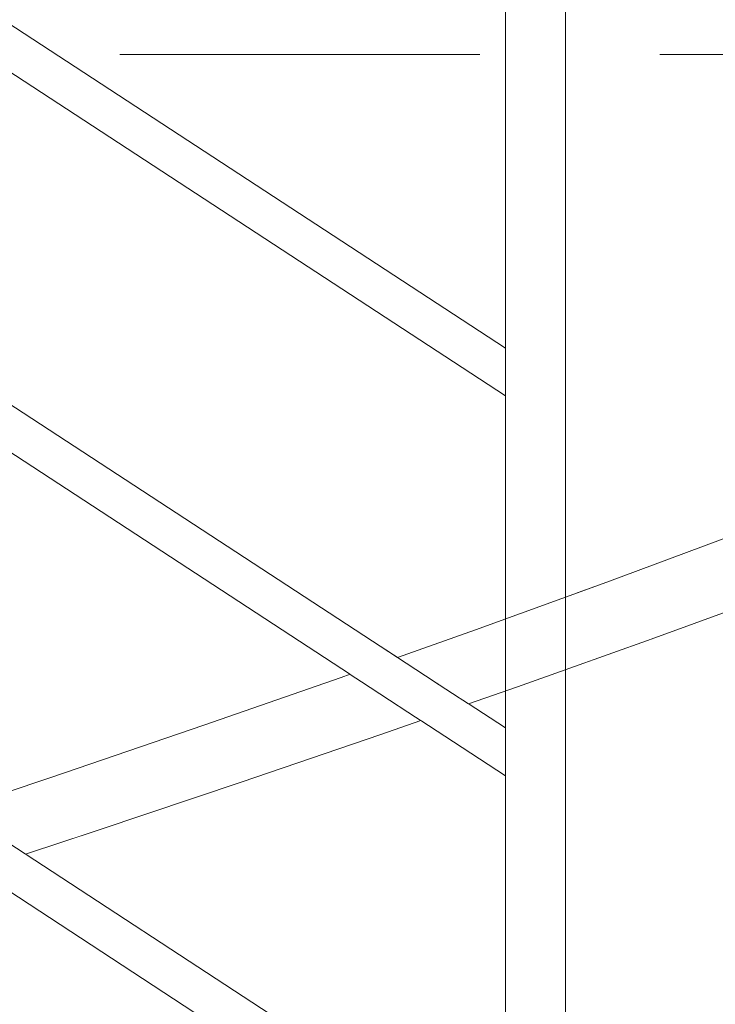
# Model space of a CAD drawing. Header units: millimetres. Extents: x 16408 to 39505, y -6861 to 26364.
# Tile 62 of 85: x 30903 to 31251, y 4381 to 4874. Entities that reach past the tile are written whole.
import ezdxf

# ---------------------------------------------------------------- set-up
doc = ezdxf.new("R2010")
doc.units = ezdxf.units.MM
doc.header["$MEASUREMENT"] = 0
doc.linetypes.add('Przerywana gęsta', pattern=[270, 180, -90])
doc.linetypes.add('Wipeout_Contour', pattern=[1000, 0, -1000])
doc.layers.add('0_Nr_pióra__103', color=7, linetype='Continuous', lineweight=5)
doc.layers.add('0_Nr_pióra__7', color=7, linetype='Continuous', lineweight=20)
doc.layers.add('inw_schody zewnętrzne', color=7, linetype='Continuous')
doc.layers.add('inw_ściany zewnętrzne_Nr_pióra__61', color=7, linetype='Continuous', lineweight=13, true_color=0x6a6a6a)

msp = doc.modelspace()

# ---------------------------------------------------------------- wipeouts: each hides what was drawn before it
at = {"color": 254, "linetype": 'Wipeout_Contour', "lineweight": 0, "ltscale": 93858.143875}
msp.add_wipeout([(30934.62, 4468.61), (30943.21, 4468.61), (31014.23, 4492.45)], dxfattribs=at)
at = {"color": 254, "linetype": 'Wipeout_Contour', "lineweight": 0, "ltscale": 599876.837053}
msp.add_wipeout([(31181.83, 4856.43), (31181.83, 3836.43), (31328.77, 3836.43), (31328.77, 3886.43), (31250.7, 3886.43), (31250.7, 4286.43), (31251.35, 4300.3), (31253.32, 4314.04), (31256.56, 4327.5), (31261.06, 4340.56), (31266.78, 4353.09), (31273.64, 4364.96), (31281.59, 4376.06), (31290.55, 4386.27), (31300.43, 4395.51), (31311.13, 4403.66), (31322.55, 4410.67), (31328.77, 4413.66), (31328.77, 4856.43)], dxfattribs=at).dxf.layer = 'inw_schody zewnętrzne'

# ---------------------------------------------------------------- next in the draw order: wipeouts: each hides what was drawn before it
at = {"color": 254, "linetype": 'Wipeout_Contour', "lineweight": 0, "ltscale": 124057.973169}
msp.add_wipeout([(29614.36, 4861.27), (29632.25, 4849.58), (31423.49, 6089.67), (31423.49, 6113.75)], dxfattribs=at)
at = {"color": 254, "linetype": 'Wipeout_Contour', "lineweight": 0, "ltscale": 93921.343442}
msp.add_wipeout([(30934.62, 4468.61), (31014.23, 4492.45), (31004.24, 4492.45)], dxfattribs=at)

# ---------------------------------------------------------------- next in the draw order: linework, layer by layer
at = {"layer": '0_Nr_pióra__103', "color": 7, "linetype": 'Continuous', "lineweight": 5}
for p, q in [((31146.34, 4709.59), (30370.39, 5216.95)), ((31146.34, 4685.7), (30370.39, 5193.05))]:
    msp.add_line(p, q, dxfattribs=at)

# ---------------------------------------------------------------- next in the draw order: wipeouts: each hides what was drawn before it
at = {"color": 254, "linetype": 'Wipeout_Contour', "lineweight": 0, "ltscale": 93835.249484}
msp.add_wipeout([(30925.81, 4497.17), (30934.62, 4468.61), (31004.24, 4492.45)], dxfattribs=at)

# ---------------------------------------------------------------- next in the draw order: wipeouts: each hides what was drawn before it
at = {"color": 254, "linetype": 'Wipeout_Contour', "lineweight": 0, "ltscale": 93902.241497}
msp.add_wipeout([(30925.81, 4497.17), (31004.24, 4492.45), (30995.58, 4521.01)], dxfattribs=at)
at = {"color": 254, "linetype": 'Wipeout_Contour', "lineweight": 0, "ltscale": 93741.898563}
msp.add_wipeout([(30943.21, 4468.61), (30918.49, 4461.18), (30918.49, 4460.44)], dxfattribs=at)

# ---------------------------------------------------------------- next in the draw order: wipeouts: each hides what was drawn before it
at = {"color": 254, "linetype": 'Wipeout_Contour', "lineweight": 0, "ltscale": 94076.633269}
msp.add_wipeout([(31004.24, 4492.45), (31014.23, 4492.45), (31084.02, 4516.29)], dxfattribs=at)
at = {"color": 254, "linetype": 'Wipeout_Contour', "lineweight": 0, "ltscale": 124997.939147}
msp.add_wipeout([(30918.49, 4463.17), (30918.49, 4461.18), (30943.21, 4468.61), (30934.62, 4468.61)], dxfattribs=at)

# ---------------------------------------------------------------- next in the draw order: wipeouts: each hides what was drawn before it
at = {"color": 254, "linetype": 'Wipeout_Contour', "lineweight": 0, "ltscale": 94137.300514}
msp.add_wipeout([(31072.66, 4516.29), (31004.24, 4492.45), (31084.02, 4516.29)], dxfattribs=at)
at = {"color": 254, "linetype": 'Wipeout_Contour', "lineweight": 0, "ltscale": 93735.088623}
msp.add_wipeout([(30918.49, 4469.57), (30918.49, 4463.17), (30934.62, 4468.61)], dxfattribs=at)

# ---------------------------------------------------------------- next in the draw order: wipeouts: each hides what was drawn before it
at = {"color": 254, "linetype": 'Wipeout_Contour', "lineweight": 0, "ltscale": 94051.179883}
msp.add_wipeout([(31072.66, 4516.29), (30995.58, 4521.01), (31004.24, 4492.45)], dxfattribs=at)
at = {"color": 254, "linetype": 'Wipeout_Contour', "lineweight": 0, "ltscale": 124990.683792}
msp.add_wipeout([(30918.49, 4469.57), (30934.62, 4468.61), (30925.81, 4497.17), (30918.49, 4494.71)], dxfattribs=at)

# ---------------------------------------------------------------- next in the draw order: linework, layer by layer
at = {"layer": '0_Nr_pióra__103', "color": 7, "linetype": 'Continuous', "lineweight": 5}
for p, q in [((30918.49, 4494.71), (30925.81, 4497.17)), ((30871.91, 4479.02), (30922.01, 4495.89)), ((30943.21, 4468.61), (31014.23, 4492.45)), ((30906.43, 4456.45), (30943.21, 4468.61))]:
    msp.add_line(p, q, dxfattribs=at)

# ---------------------------------------------------------------- next in the draw order: wipeouts: each hides what was drawn before it
at = {"color": 254, "linetype": 'Wipeout_Contour', "lineweight": 0, "ltscale": 94117.15054}
msp.add_wipeout([(31064.16, 4544.85), (30995.58, 4521.01), (31072.66, 4516.29)], dxfattribs=at)

# ---------------------------------------------------------------- next in the draw order: linework, layer by layer
at = {"layer": '0_Nr_pióra__103', "color": 7, "linetype": 'Continuous', "lineweight": 5}
msp.add_line((30925.81, 4497.17), (30995.58, 4521.01), dxfattribs=at)

# ---------------------------------------------------------------- next in the draw order: wipeouts: each hides what was drawn before it
at = {"color": 254, "linetype": 'Wipeout_Contour', "lineweight": 0, "ltscale": 94291.33697}
msp.add_wipeout([(31152.4, 4540.13), (31072.66, 4516.29), (31084.02, 4516.29)], dxfattribs=at)

# ---------------------------------------------------------------- next in the draw order: wipeouts: each hides what was drawn before it
at = {"color": 254, "linetype": 'Wipeout_Contour', "lineweight": 0, "ltscale": 94349.33502}
msp.add_wipeout([(31072.66, 4516.29), (31152.4, 4540.13), (31139.71, 4540.13)], dxfattribs=at)

# ---------------------------------------------------------------- next in the draw order: wipeouts: each hides what was drawn before it
at = {"color": 254, "linetype": 'Wipeout_Contour', "lineweight": 0, "ltscale": 94263.395459}
msp.add_wipeout([(31064.16, 4544.85), (31072.66, 4516.29), (31139.71, 4540.13)], dxfattribs=at)

# ---------------------------------------------------------------- next in the draw order: linework, layer by layer
at = {"layer": '0_Nr_pióra__103', "color": 7, "linetype": 'Continuous', "lineweight": 5}
for p, q in [((31084.02, 4516.29), (31104.12, 4523.3)), ((31014.23, 4492.45), (31084.02, 4516.29))]:
    msp.add_line(p, q, dxfattribs=at)

# ---------------------------------------------------------------- next in the draw order: wipeouts: each hides what was drawn before it
at = {"color": 254, "linetype": 'Wipeout_Contour', "lineweight": 0, "ltscale": 94328.204384}
msp.add_wipeout([(31064.16, 4544.85), (31139.71, 4540.13), (31131.38, 4568.69)], dxfattribs=at)

# ---------------------------------------------------------------- next in the draw order: linework, layer by layer
at = {"layer": '0_Nr_pióra__103', "color": 7, "linetype": 'Continuous', "lineweight": 5}
for p, q in [((31092.39, 4554.86), (30367.96, 5028.53)), ((31064.16, 4544.85), (31068.7, 4546.46)), ((30995.58, 4521.01), (31064.16, 4544.85))]:
    msp.add_line(p, q, dxfattribs=at)

# ---------------------------------------------------------------- next in the draw order: wipeouts: each hides what was drawn before it
at = {"color": 254, "linetype": 'Wipeout_Contour', "lineweight": 0, "ltscale": 94501.770456}
msp.add_wipeout([(31139.71, 4540.13), (31152.4, 4540.13), (31219.22, 4563.97)], dxfattribs=at)

# ---------------------------------------------------------------- next in the draw order: wipeouts: each hides what was drawn before it
at = {"color": 254, "linetype": 'Wipeout_Contour', "lineweight": 0, "ltscale": 94556.96907}
msp.add_wipeout([(31139.71, 4540.13), (31219.22, 4563.97), (31205.22, 4563.97)], dxfattribs=at)

# ---------------------------------------------------------------- next in the draw order: wipeouts: each hides what was drawn before it
at = {"color": 254, "linetype": 'Wipeout_Contour', "lineweight": 0, "ltscale": 94471.417766}
msp.add_wipeout([(31131.38, 4568.69), (31139.71, 4540.13), (31205.22, 4563.97)], dxfattribs=at)

# ---------------------------------------------------------------- next in the draw order: linework, layer by layer
at = {"layer": '0_Nr_pióra__103', "color": 7, "linetype": 'Continuous', "lineweight": 5}
for p, q in [((31146.34, 4519.59), (31086.59, 4558.66)), ((31127.96, 4531.61), (31152.4, 4540.13))]:
    msp.add_line(p, q, dxfattribs=at)

# ---------------------------------------------------------------- next in the draw order: wipeouts: each hides what was drawn before it
at = {"color": 254, "linetype": 'Wipeout_Contour', "lineweight": 0, "ltscale": 94534.927445}
msp.add_wipeout([(31131.38, 4568.69), (31205.22, 4563.97), (31197.09, 4592.53)], dxfattribs=at)

# ---------------------------------------------------------------- next in the draw order: linework, layer by layer
at = {"layer": '0_Nr_pióra__103', "color": 7, "linetype": 'Continuous', "lineweight": 5}
for p, q in [((31146.34, 4495.7), (30370.39, 5003.05)), ((31176.34, 3828.03), (31176.34, 4928.03)), ((31176.34, 3828.03), (31176.34, 4928.03)), ((31146.34, 3859.59), (31146.34, 4914.9)), ((31146.34, 3859.59), (31146.34, 4914.9)), ((31146.34, 4299.59), (30370.39, 4806.95)), ((31146.34, 4275.7), (30370.39, 4783.05)), ((31092.39, 4554.86), (31131.38, 4568.69))]:
    msp.add_line(p, q, dxfattribs=at)

# ---------------------------------------------------------------- next in the draw order: wipeouts: each hides what was drawn before it
at = {"color": 254, "linetype": 'Wipeout_Contour', "lineweight": 0, "ltscale": 94707.459528}
msp.add_wipeout([(31205.22, 4563.97), (31219.22, 4563.97), (31284.33, 4587.81)], dxfattribs=at)

# ---------------------------------------------------------------- next in the draw order: wipeouts: each hides what was drawn before it
at = {"color": 254, "linetype": 'Wipeout_Contour', "lineweight": 0, "ltscale": 94759.735411}
msp.add_wipeout([(31269.05, 4587.81), (31205.22, 4563.97), (31284.33, 4587.81)], dxfattribs=at)
at = {"color": 7, "linetype": 'Wipeout_Contour', "lineweight": 20, "ltscale": 123482.77212}
msp.add_wipeout([(30405.27, 5388.75), (30964.11, 5001.74), (30550.43, 4404.38), (29991.58, 4791.39)], dxfattribs=at).dxf.layer = '0_Nr_pióra__7'

# ---------------------------------------------------------------- next in the draw order: linework, layer by layer
at = {"layer": 'inw_ściany zewnętrzne_Nr_pióra__61', "color": 251, "linetype": 'Przerywana gęsta', "lineweight": 13, "true_color": 0x6a6a6a, "flags": 128}
msp.add_lwpolyline([(29603.49, 4856.43), (38941.5, 4856.43)], dxfattribs=at)

# ---------------------------------------------------------------- next in the draw order: wipeouts: each hides what was drawn before it
at = {"color": 254, "linetype": 'Wipeout_Contour', "lineweight": 0, "ltscale": 94674.77847}
msp.add_wipeout([(31197.09, 4592.53), (31205.22, 4563.97), (31269.05, 4587.81)], dxfattribs=at)

# ---------------------------------------------------------------- next in the draw order: linework, layer by layer
at = {"layer": '0_Nr_pióra__103', "color": 7, "linetype": 'Continuous', "lineweight": 5}
msp.add_line((31152.4, 4540.13), (31219.22, 4563.97), dxfattribs=at)

# ---------------------------------------------------------------- next in the draw order: wipeouts: each hides what was drawn before it
at = {"color": 254, "linetype": 'Wipeout_Contour', "lineweight": 0, "ltscale": 94736.854581}
msp.add_wipeout([(31261.14, 4616.36), (31197.09, 4592.53), (31269.05, 4587.81)], dxfattribs=at)

# ---------------------------------------------------------------- next in the draw order: linework, layer by layer
at = {"layer": '0_Nr_pióra__103', "color": 7, "linetype": 'Continuous', "lineweight": 5}
for p, q in [((31197.09, 4592.53), (31261.14, 4616.36)), ((31131.38, 4568.69), (31197.09, 4592.53)), ((31219.22, 4563.97), (31284.33, 4587.81))]:
    msp.add_line(p, q, dxfattribs=at)

doc.saveas('drawing.dxf')
